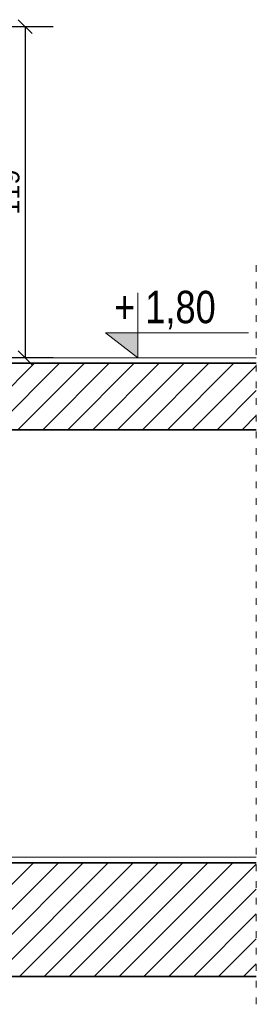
# Model space of a CAD drawing. Header units: millimetres. Extents: x -2720 to 125583, y -8970 to 34912.
# Tile 100 of 105: x 68116 to 68201, y 24309 to 24664. Entities that reach past the tile are written whole.
import ezdxf
from ezdxf.enums import TextEntityAlignment as Align

# ---------------------------------------------------------------- set-up
doc = ezdxf.new("R2010")
doc.units = ezdxf.units.MM
doc.linetypes.add('ACAD_ISO03W100', pattern=[30, 12, -18])
for name, color, linetype, lineweight in [('A - Schody', 251, 'Continuous', 13), ('A - widok', 251, 'Continuous', 5), ('A - Ściany konstrukcyjne', 3, 'Continuous', 35), ('A_OPISY', 40, 'Continuous', 9), ('A_WYMIAROWANIE', 7, 'Continuous', 9)]:
    doc.layers.add(name, color=color, linetype=linetype, lineweight=lineweight)
doc.layers.add('A_HATCH', color=7, linetype='Continuous', lineweight=5, true_color=0x999999)
doc.styles.add('APLUS', font='arial.ttf', dxfattribs={"width": 0.6})
doc.styles.get("Standard").update_dxf_attribs({"font": 'arial.ttf'})
doc.dimstyles.new('1 do 100', dxfattribs={"dimtxt": 10, "dimasz": 8, "dimexe": 10, "dimexo": 10, "dimgap": 2, "dimtad": 1, "dimdec": 0, "dimtxsty": 'Standard', "dimblk": 'OBLIQUE', "dimcen": 2.5, "dimadec": 0, "dimazin": 0, "dimtfac": 1, "dimtdec": 0, "dimtmove": 0, "dimatfit": 3, "dimldrblk": 'OBLIQUE', "dimfxl": 10, "dimfxlon": 1, "dimarcsym": 0})

# ---------------------------------------------------------------- blocks, each defined once
blk = doc.blocks.new('_Oblique')
at = {"color": 0, "linetype": 'ByBlock', "lineweight": -2}
blk.add_line((-0.5, -0.5), (0.5, 0.5), dxfattribs=at)
blk = doc.blocks.new('*D964')
at = {"layer": 'A_WYMIAROWANIE', "color": 0, "lineweight": -2, "ltscale": 2, "transparency": 16777216}
for p, q in [((67713.23, 24490.09), (67693.23, 24490.09)), ((67703.23, 24490.09), (67703.23, 24362.19)), ((67713.23, 24362.19), (67693.23, 24362.19))]:
    blk.add_line(p, q, dxfattribs=at)
at = {"layer": 'Defpoints', "color": 0, "ltscale": 2, "transparency": 16777216}
for p in [(67730.05, 24490.09), (67703.23, 24362.19), (68178.63, 24362.19)]:
    blk.add_point(p, dxfattribs=at)
at = {"layer": 'A_WYMIAROWANIE', "color": 0, "lineweight": -2, "ltscale": 2, "transparency": 16777216, "xscale": 5, "yscale": 5, "zscale": 5}
for p, rotation in [((67703.23, 24490.09), 90), ((67703.23, 24362.19), 270)]:
    blk.add_blockref('_Oblique', p, dxfattribs=dict(at, rotation=rotation))
at = {"layer": 'A_WYMIAROWANIE', "color": 0, "ltscale": 2, "transparency": 16777216, "insert": (67697.65, 24426.14), "char_height": 7, "attachment_point": 5, "rotation": 90}
blk.add_mtext('128', dxfattribs=at)
blk = doc.blocks.new('*D967')
at = {"layer": 'A_WYMIAROWANIE', "color": 0, "lineweight": -2, "ltscale": 2, "transparency": 16777216}
for p, q in [((68108.02, 24661.52), (68128.02, 24661.52)), ((68118.02, 24661.52), (68118.02, 24542.19)), ((68128.02, 24542.19), (68108.02, 24542.19))]:
    blk.add_line(p, q, dxfattribs=at)
at = {"layer": 'Defpoints', "color": 0, "ltscale": 2, "transparency": 16777216}
for p in [(68073.05, 24661.52), (68118.02, 24542.19), (68201.32, 24542.19)]:
    blk.add_point(p, dxfattribs=at)
at = {"layer": 'A_WYMIAROWANIE', "color": 0, "lineweight": -2, "ltscale": 2, "transparency": 16777216, "xscale": 5, "yscale": 5, "zscale": 5}
for p, rotation in [((68118.02, 24661.52), 90), ((68118.02, 24542.19), 270)]:
    blk.add_blockref('_Oblique', p, dxfattribs=dict(at, rotation=rotation))
at = {"layer": 'A_WYMIAROWANIE', "color": 0, "ltscale": 2, "transparency": 16777216, "insert": (68112.45, 24601.85), "char_height": 7, "attachment_point": 5, "rotation": 90}
blk.add_mtext('119', dxfattribs=at)
blk = doc.blocks.new('*U8')
blk.add_hatch(color=256).paths.add_polyline_path([(0, 0.1532), (-0.198, 0.1532), (0, 0)])
blk.add_line((0, 0.1532), (0, 0.4))
blk.add_lwpolyline([(0, 0.1532), (0, 0), (-0.198, 0.1532), (0.6852, 0.1532)])
at = {"style": 'APLUS', "width": 0.8}
blk.add_attdef('%%P_0.00', text='', height=0.2, dxfattribs=at).set_placement((-0.1457, 0.1532), align=Align.BOTTOM_LEFT)

msp = doc.modelspace()

# ---------------------------------------------------------------- hatches: boundary and pattern name
at = {"layer": 'A_HATCH'}
h = msp.add_hatch(dxfattribs=at)
h.set_pattern_fill('ANSI31', color=256, scale=2)
h.paths.add_polyline_path([(68201.32, 24360.19), (67730.05, 24360.19), (67658.58, 24360.19), (67658.58, 24319.19), (68201.32, 24319.19)])
h.paths.add_polyline_path([(68201.32, 24516.24), (68201.32, 24540.19), (68060.05, 24540.19), (68060.05, 24525.19), (68030.05, 24525.19), (68030.05, 24510.19), (68000.05, 24510.19), (68000.05, 24495.19), (67970.05, 24495.19), (67970.05, 24480.19), (67940.05, 24480.19), (67940.05, 24465.19), (67910.05, 24465.19), (67910.05, 24450.19), (67880.05, 24450.19), (67880.05, 24435.19), (67850.05, 24435.19), (67850.05, 24420.19), (67820.05, 24420.19), (67820.05, 24405.19), (67790.05, 24405.19), (67790.05, 24390.19), (67760.05, 24390.19), (67760.05, 24375.19), (67730.05, 24375.19), (67730.05, 24360.19), (67752.41, 24360.19), (68064.52, 24516.24)])

# ---------------------------------------------------------------- linework, layer by layer
at = {"layer": 'A - Schody', "ltscale": 10}
msp.add_line((68201.32, 24362.19), (67756.41, 24362.19), dxfattribs=at)
msp.add_lwpolyline([(68201.32, 24542.19), (68058.05, 24542.19)], dxfattribs=at)
at = {"layer": 'A - widok', "linetype": 'ACAD_ISO03W100', "ltscale": 0.2}
msp.add_line((68201.32, 24309.19), (68201.32, 24579.19), dxfattribs=at)
at = {"layer": 'A - Ściany konstrukcyjne'}
for points in [[(68201.32, 24540.19), (68060.05, 24540.19)], [(68064.52, 24516.24), (68201.32, 24516.24)], [(68201.32, 24360.19), (67730.05, 24360.19), (67658.58, 24360.19)], [(67658.58, 24319.19), (68201.32, 24319.19)]]:
    msp.add_lwpolyline(points, dxfattribs=at)

# ---------------------------------------------------------------- block references
at = {"layer": 'A_OPISY', "transparency": 33554687, "xscale": 58.37755295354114, "yscale": 58.37755295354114, "zscale": 58.37755295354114, "rotation": 1.435389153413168e-05}
msp.add_blockref('*U8', (68158.55, 24542.19), dxfattribs=at).add_auto_attribs({'%%P_0.00': '+ 1,80'})

# ---------------------------------------------------------------- dimensions: what is measured, and where the dimension line sits
at = {"layer": 'A_WYMIAROWANIE', "ltscale": 2}
for base, p1, p2, picture, middle in [((68118.02, 24542.19), (68073.05, 24661.52), (68201.32, 24542.19), '*D967', (68112.45, 24601.85)), ((67703.23, 24362.19), (67730.05, 24490.09), (68178.63, 24362.19), '*D964', (67697.65, 24426.14))]:
    dim = msp.add_linear_dim(base=base, p1=p1, p2=p2, angle=90, dimstyle='1 do 100', override={"dimtxt": 7, "dimasz": 5}, dxfattribs=at)
    dim.commit()
    dim.dimension.update_dxf_attribs({"geometry": picture, "text_midpoint": middle})

doc.saveas('drawing.dxf')
